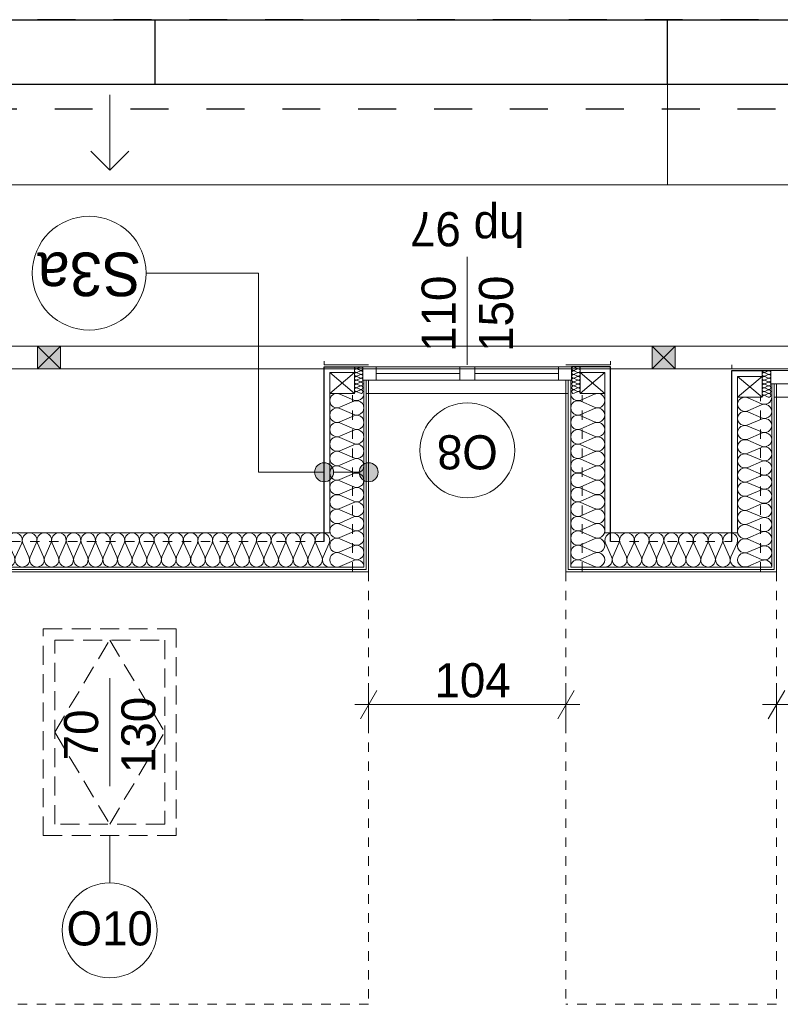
# Model space of a CAD drawing. Extents: x -145259 to -66341, y -2316 to 227384.
# Tile 115 of 141: x -110723 to -106714, y 176744 to 181934. Entities that reach past the tile are written whole.
import ezdxf

# ---------------------------------------------------------------- set-up
doc = ezdxf.new("R2010")
doc.units = 0
doc.header["$MEASUREMENT"] = 0
for name, pattern in [('Hidden Line', [100, 50, -50]), ('Krawędzie ukryte', [150, 100, -50]), ('Przerywana', [400, 200, -200])]:
    doc.linetypes.add(name, pattern=pattern)
for name, color, linetype in [('Arch ocieplenie', 7, 'Continuous'), ('Arch opisy', 7, 'Continuous'), ('Arch wymiary', 7, 'Continuous'), ('Arch ściany działowe', 7, 'Continuous'), ('INWENT ODWODNIENIE', 7, 'Continuous')]:
    doc.layers.add(name, color=color, linetype=linetype)
for name, color, linetype, lineweight, true_color in [('Arch ocieplenie_Nr_Pióra__24', 7, 'Continuous', 13, 0x029e21), ('Arch okna_Nr_Pióra__82', 7, 'Continuous', 20, 0xaaaaaa), ('INWENT.ŚCIANY_Nr_Pióra__2', 7, 'Continuous', 13, 0x7f7f7f), ('Inwentaryzacja Konst._Nr_Pióra__3', 7, 'Continuous', 20, 0xff6600)]:
    doc.layers.add(name, color=color, linetype=linetype, lineweight=lineweight, true_color=true_color)
for name, color, linetype, lineweight in [('Arch opisy okien_Nr_Pióra__21', 7, 'Continuous', 13), ('Arch opisy_Nr_Pióra__1', 7, 'Continuous', 25), ('Arch opisy_Nr_Pióra__21', 7, 'Continuous', 13), ('Arch wymiary_Nr_Pióra__21', 7, 'Continuous', 13), ('Arch wymiary_Nr_Pióra__5', 7, 'Continuous', 13), ('Arch ściany działowe_Nr_Pióra__5', 7, 'Continuous', 13), ('INWENT DACH_Nr_Pióra__21', 7, 'Continuous', 13), ('INWENT ODWODNIENIE_Nr_Pióra__21', 7, 'Continuous', 13), ('INWENT ODWODNIENIE_Nr_Pióra__5', 7, 'Continuous', 13), ('INWENT OPISY_Nr_Pióra__21', 7, 'Continuous', 13), ('INWENT. OKNA_Nr_Pióra__1', 7, 'Continuous', 25), ('INWENT. OKNA_Nr_Pióra__21', 7, 'Continuous', 13), ('INWENT.ŚCIANY_Nr_Pióra__1', 7, 'Continuous', 25), ('INWENT.ŚCIANY_Nr_Pióra__20', 1, 'Continuous', 20)]:
    doc.layers.add(name, color=color, linetype=linetype, lineweight=lineweight)
doc.styles.add('GENERATED_STYLE_1', font='txt')
doc.styles.add('GENERATED_STYLE_6', font='txt')
doc.styles.add('GENERATED_STYLE_7', font='txt')
doc.styles.add('GENERATED_STYLE_8', font='txt')
doc.dimstyles.new('GENERATED_STYLE__2', dxfattribs={"dimtxt": 179.999995, "dimasz": 114, "dimexe": 0.18, "dimexo": 0, "dimgap": 0.09, "dimtad": 1, "dimtih": 1, "dimtoh": 1, "dimdec": 0, "dimlfac": 0.1, "dimzin": 0, "dimdsep": 46, "dimtxsty": 'GENERATED_STYLE_1', "dimblk": 'ARROWHEAD_2', "dimblk1": 'ARROWHEAD_2', "dimblk2": 'ARROWHEAD_2', "dimcen": 0.09, "dimclrd": 7, "dimclre": 7, "dimclrt": 7, "dimazin": 0, "dimtfac": 1, "dimtdec": 4, "dimtmove": 0, "dimatfit": 3, "dimfxl": 0, "dimtolj": 1, "dimtzin": 0, "dimarcsym": 0})

# ---------------------------------------------------------------- blocks, each defined once
blk = doc.blocks.new('Ściana_650', base_point=(-106733.7, 179023.6))
at = {"layer": 'Arch ściany działowe_Nr_Pióra__5', "linetype": 'Continuous'}
for p, q in [((-106733.7, 180013.6), (-106746.2, 180013.6)), ((-106746.2, 180013.6), (-106746.2, 179036.1)), ((-106733.7, 179023.6), (-106733.7, 180013.6))]:
    blk.add_line(p, q, dxfattribs=at)
blk = doc.blocks.new('Ściana_651', base_point=(-106746.2, 179036.1))
at = {"layer": 'Arch ściany działowe_Nr_Pióra__5', "linetype": 'Continuous'}
for p, q in [((-106746.2, 180013.6), (-106758.7, 180013.6)), ((-106758.7, 180013.6), (-106758.7, 179048.6)), ((-106746.2, 179036.1), (-106746.2, 180013.6))]:
    blk.add_line(p, q, dxfattribs=at)
blk = doc.blocks.new('Ściana_652', base_point=(-107843.7, 179023.6))
at = {"layer": 'Arch ściany działowe_Nr_Pióra__5', "linetype": 'Continuous'}
for p, q in [((-107831.2, 180033.6), (-107843.7, 180033.6)), ((-107843.7, 180033.6), (-107843.7, 179023.6)), ((-107831.2, 179036.1), (-107831.2, 180033.6))]:
    blk.add_line(p, q, dxfattribs=at)
blk = doc.blocks.new('Ściana_653', base_point=(-107831.2, 179036.1))
at = {"layer": 'Arch ściany działowe_Nr_Pióra__5', "linetype": 'Continuous'}
for p, q in [((-107818.7, 180033.6), (-107831.2, 180033.6)), ((-107831.2, 180033.6), (-107831.2, 179036.1)), ((-107818.7, 179048.6), (-107818.7, 180033.6))]:
    blk.add_line(p, q, dxfattribs=at)
blk = doc.blocks.new('Ściana_654', base_point=(-108883.7, 179023.6))
at = {"layer": 'Arch ściany działowe_Nr_Pióra__5', "linetype": 'Continuous'}
for p, q in [((-108883.7, 180033.6), (-108896.2, 180033.6)), ((-108896.2, 180033.6), (-108896.2, 179036.1)), ((-108883.7, 179023.6), (-108883.7, 180033.6))]:
    blk.add_line(p, q, dxfattribs=at)
blk = doc.blocks.new('Ściana_655', base_point=(-108896.2, 179036.1))
at = {"layer": 'Arch ściany działowe_Nr_Pióra__5', "linetype": 'Continuous'}
for p, q in [((-108896.2, 180033.6), (-108908.7, 180033.6)), ((-108908.7, 180033.6), (-108908.7, 179048.6)), ((-108896.2, 179036.1), (-108896.2, 180033.6))]:
    blk.add_line(p, q, dxfattribs=at)
blk = doc.blocks.new('Ściana_728', base_point=(-107843.7, 179023.6))
at = {"layer": 'Arch ściany działowe_Nr_Pióra__5', "linetype": 'Continuous'}
for p, q in [((-107843.7, 179023.6), (-106733.7, 179023.6)), ((-106746.2, 179036.1), (-107831.2, 179036.1))]:
    blk.add_line(p, q, dxfattribs=at)
blk = doc.blocks.new('Ściana_729', base_point=(-107831.2, 179036.1))
at = {"layer": 'Arch ściany działowe_Nr_Pióra__5', "linetype": 'Continuous'}
for p, q in [((-107831.2, 179036.1), (-106746.2, 179036.1)), ((-106758.7, 179048.6), (-107818.7, 179048.6))]:
    blk.add_line(p, q, dxfattribs=at)
blk = doc.blocks.new('Ściana_730', base_point=(-112303.7, 179023.6))
at = {"layer": 'Arch ściany działowe_Nr_Pióra__5', "linetype": 'Continuous'}
for p, q in [((-112303.7, 179023.6), (-108883.7, 179023.6)), ((-108896.2, 179036.1), (-112291.2, 179036.1))]:
    blk.add_line(p, q, dxfattribs=at)
blk = doc.blocks.new('Ściana_731', base_point=(-112291.2, 179036.1))
at = {"layer": 'Arch ściany działowe_Nr_Pióra__5', "linetype": 'Continuous'}
for p, q in [((-112291.2, 179036.1), (-108896.2, 179036.1)), ((-108908.7, 179048.6), (-112278.7, 179048.6))]:
    blk.add_line(p, q, dxfattribs=at)
blk = doc.blocks.new('Izolacja cieplna 14_84', base_point=(-106758.7, 179943.6))
at = {"layer": 'Arch ocieplenie_Nr_Pióra__24', "linetype": 'Continuous'}
for p, q in [((-106885.1, 179940.5), (-106812.4, 179909.4)), ((-106812.4, 179903.2), (-106885.1, 179872.2)), ((-106885.1, 179865.9), (-106812.4, 179834.9)), ((-106812.4, 179828.6), (-106885.1, 179797.6)), ((-106885.1, 179791.3), (-106812.4, 179760.3)), ((-106812.4, 179754), (-106885.1, 179723)), ((-106885.1, 179716.7), (-106812.4, 179685.7)), ((-106812.4, 179679.4), (-106885.1, 179648.4)), ((-106885.1, 179642.1), (-106812.4, 179611.1)), ((-106812.4, 179604.8), (-106885.1, 179573.8)), ((-106885.1, 179567.6), (-106812.4, 179536.5)), ((-106812.4, 179530.3), (-106885.1, 179499.2)), ((-106885.1, 179493), (-106812.4, 179461.9)), ((-106812.4, 179455.7), (-106885.1, 179424.7)), ((-106885.1, 179418.4), (-106812.4, 179387.4)), ((-106812.4, 179381.1), (-106885.1, 179350.1)), ((-106885.1, 179343.8), (-106812.4, 179312.8)), ((-106812.4, 179306.5), (-106885.1, 179275.5)), ((-106885.1, 179269.2), (-106812.4, 179238.2)), ((-106812.4, 179231.9), (-106885.1, 179200.9)), ((-106885.1, 179194.6), (-106812.4, 179163.6)), ((-106812.4, 179157.3), (-106885.1, 179126.3)), ((-106885.1, 179120.1), (-106812.4, 179089)), ((-106812.4, 179082.8), (-106885.1, 179051.7))]:
    blk.add_line(p, q, dxfattribs=at)
for centre, start_param, end_param in [((-106900.5, 179906.3), 1.158003, 5.125183), ((-106797, 179943.6), 4.299596, 6.283185), ((-106797, 179869), 4.299595, 8.266774), ((-106900.5, 179831.7), 1.158003, 5.125183), ((-106797, 179794.4), 4.299595, 8.266774), ((-106900.5, 179757.1), 1.158003, 5.125183), ((-106797, 179719.9), 4.299595, 8.266774), ((-106900.5, 179682.6), 1.158003, 5.125183), ((-106797, 179645.3), 4.299595, 8.266774), ((-106900.5, 179608), 1.158003, 5.125183), ((-106900.5, 179533.4), 1.158003, 5.125183), ((-106797, 179570.7), 4.299595, 8.266774), ((-106797, 179496.1), 4.299595, 8.266774), ((-106900.5, 179458.8), 1.158003, 5.125183), ((-106900.5, 179384.2), 1.158003, 5.125183), ((-106797, 179421.5), 4.299595, 8.266774), ((-106797, 179346.9), 4.299595, 8.266774), ((-106900.5, 179309.6), 1.158003, 5.125183), ((-106900.5, 179235.1), 1.158003, 5.125183), ((-106797, 179272.4), 4.299595, 8.266774), ((-106797, 179197.8), 4.299595, 8.266774), ((-106900.5, 179160.5), 1.158003, 5.125183), ((-106797, 179123.2), 4.299595, 8.266774), ((-106900.5, 179085.9), 1.158003, 5.125183), ((-106797, 179048.6), 0, 1.983589)]:
    blk.add_ellipse(centre, major_axis=(38.3, 0), ratio=0.974129, start_param=start_param, end_param=end_param, dxfattribs=at)
blk = doc.blocks.new('Izolacja cieplna 14_85', base_point=(-106808.7, 180083.6))
at = {"layer": 'Arch ocieplenie_Nr_Pióra__24', "linetype": 'Continuous'}
for p, q in [((-106777.1, 180082.8), (-106795.3, 180074.4)), ((-106795.3, 180072.8), (-106777.1, 180064.4)), ((-106777.1, 180062.8), (-106795.3, 180054.4)), ((-106795.3, 180052.8), (-106777.1, 180044.4)), ((-106777.1, 180042.8), (-106795.3, 180034.4)), ((-106795.3, 180032.8), (-106777.1, 180024.4)), ((-106777.1, 180022.8), (-106795.3, 180014.4)), ((-106795.3, 180012.8), (-106777.1, 180004.4)), ((-106777.1, 180002.8), (-106795.3, 179994.4)), ((-106795.3, 179992.8), (-106777.1, 179984.4)), ((-106777.1, 179982.8), (-106795.3, 179974.4)), ((-106795.3, 179972.8), (-106777.1, 179964.4)), ((-106777.1, 179962.8), (-106795.3, 179954.4)), ((-106795.3, 179952.8), (-106777.1, 179944.4))]:
    blk.add_line(p, q, dxfattribs=at)
for centre, start_param, end_param in [((-106799.2, 180063.6), 2.7288, 6.695979), ((-106799.2, 180043.6), 2.7288, 6.695979), ((-106799.2, 180083.6), 4.712389, 6.695979), ((-106773.3, 180073.6), 5.870392, 9.837571), ((-106773.3, 180053.6), 5.870392, 9.837571), ((-106773.3, 180033.6), 5.870392, 9.837571), ((-106799.2, 180023.6), 2.7288, 6.695979), ((-106799.2, 180003.6), 2.7288, 6.695979), ((-106799.2, 179983.6), 2.7288, 6.695979), ((-106773.3, 180013.6), 5.870392, 9.837571), ((-106773.3, 179993.6), 5.870392, 9.837571), ((-106799.2, 179963.6), 2.7288, 6.695979), ((-106799.2, 179943.6), 2.7288, 4.712389), ((-106773.3, 179973.6), 5.870392, 9.837571), ((-106773.3, 179953.6), 5.870392, 9.837571)]:
    blk.add_ellipse(centre, major_axis=(0, -10), ratio=0.957061, start_param=start_param, end_param=end_param, dxfattribs=at)
blk = doc.blocks.new('Izolacja cieplna 14_87', base_point=(-107818.7, 179963.6))
at = {"layer": 'Arch ocieplenie_Nr_Pióra__24', "linetype": 'Continuous'}
for p, q in [((-107692.4, 179960.4), (-107765.1, 179928.7)), ((-107765.1, 179922.3), (-107692.4, 179890.6)), ((-107692.4, 179884.2), (-107765.1, 179852.4)), ((-107765.1, 179846), (-107692.4, 179814.3)), ((-107692.4, 179807.9), (-107765.1, 179776.2)), ((-107765.1, 179769.8), (-107692.4, 179738.1)), ((-107692.4, 179731.7), (-107765.1, 179699.9)), ((-107765.1, 179693.5), (-107692.4, 179661.8)), ((-107692.4, 179655.4), (-107765.1, 179623.7)), ((-107765.1, 179617.3), (-107692.4, 179585.6)), ((-107692.4, 179579.2), (-107765.1, 179547.4)), ((-107765.1, 179541), (-107692.4, 179509.3)), ((-107692.4, 179502.9), (-107765.1, 179471.2)), ((-107765.1, 179464.8), (-107692.4, 179433.1)), ((-107692.4, 179426.7), (-107765.1, 179394.9)), ((-107765.1, 179388.5), (-107692.4, 179356.8)), ((-107692.4, 179350.4), (-107765.1, 179318.7)), ((-107765.1, 179312.3), (-107692.4, 179280.6)), ((-107692.4, 179274.2), (-107765.1, 179242.4)), ((-107765.1, 179236), (-107692.4, 179204.3)), ((-107692.4, 179197.9), (-107765.1, 179166.2)), ((-107765.1, 179159.8), (-107692.4, 179128.1)), ((-107692.4, 179121.7), (-107765.1, 179089.9)), ((-107765.1, 179083.5), (-107692.4, 179051.8))]:
    blk.add_line(p, q, dxfattribs=at)
for centre, start_param, end_param in [((-107780.5, 179963.6), 3.141593, 5.125182), ((-107677, 179925.5), 4.299595, 8.266775), ((-107780.5, 179887.4), 1.158004, 5.125183), ((-107677, 179849.2), 4.299595, 8.266775), ((-107780.5, 179811.1), 1.158004, 5.125183), ((-107677, 179773), 4.299595, 8.266775), ((-107780.5, 179734.9), 1.158004, 5.125183), ((-107677, 179696.7), 4.299595, 8.266775), ((-107780.5, 179658.6), 1.158004, 5.125183), ((-107677, 179620.5), 4.299595, 8.266775), ((-107780.5, 179582.4), 1.158004, 5.125183), ((-107677, 179544.2), 4.299595, 8.266775), ((-107780.5, 179506.1), 1.158004, 5.125183), ((-107780.5, 179429.9), 1.158004, 5.125183), ((-107677, 179468), 4.299595, 8.266775), ((-107677, 179391.7), 4.299595, 8.266775), ((-107780.5, 179353.6), 1.158004, 5.125183), ((-107780.5, 179277.4), 1.158004, 5.125183), ((-107677, 179315.5), 4.299595, 8.266775), ((-107677, 179239.2), 4.299595, 8.266775), ((-107780.5, 179201.1), 1.158004, 5.125183), ((-107780.5, 179124.9), 1.158004, 5.125183), ((-107677, 179163), 4.299595, 8.266775), ((-107677, 179086.7), 4.299595, 8.266775), ((-107780.5, 179048.6), 1.158004, 3.141593)]:
    blk.add_ellipse(centre, major_axis=(38.3, 0), ratio=0.995897, start_param=start_param, end_param=end_param, dxfattribs=at)
blk = doc.blocks.new('Izolacja cieplna 14_88', base_point=(-108908.7, 179963.6))
at = {"layer": 'Arch ocieplenie_Nr_Pióra__24', "linetype": 'Continuous'}
for p, q in [((-109035.1, 179960.4), (-108962.4, 179928.7)), ((-108962.4, 179922.3), (-109035.1, 179890.6)), ((-109035.1, 179884.2), (-108962.4, 179852.4)), ((-108962.4, 179846), (-109035.1, 179814.3)), ((-109035.1, 179807.9), (-108962.4, 179776.2)), ((-108962.4, 179769.8), (-109035.1, 179738.1)), ((-109035.1, 179731.7), (-108962.4, 179699.9)), ((-108962.4, 179693.5), (-109035.1, 179661.8)), ((-109035.1, 179655.4), (-108962.4, 179623.7)), ((-108962.4, 179617.3), (-109035.1, 179585.6)), ((-109035.1, 179579.2), (-108962.4, 179547.4)), ((-108962.4, 179541), (-109035.1, 179509.3)), ((-109035.1, 179502.9), (-108962.4, 179471.2)), ((-108962.4, 179464.8), (-109035.1, 179433.1)), ((-109035.1, 179426.7), (-108962.4, 179394.9)), ((-108962.4, 179388.5), (-109035.1, 179356.8)), ((-109035.1, 179350.4), (-108962.4, 179318.7)), ((-108962.4, 179312.3), (-109035.1, 179280.6)), ((-109035.1, 179274.2), (-108962.4, 179242.4)), ((-108962.4, 179236), (-109035.1, 179204.3)), ((-109035.1, 179197.9), (-108962.4, 179166.2)), ((-108962.4, 179159.8), (-109035.1, 179128.1)), ((-109035.1, 179121.7), (-108962.4, 179089.9)), ((-108962.4, 179083.5), (-109035.1, 179051.8))]:
    blk.add_line(p, q, dxfattribs=at)
for centre, start_param, end_param in [((-109050.5, 179925.5), 1.158003, 5.125183), ((-108947, 179963.6), 4.299596, 6.283185), ((-109050.5, 179849.2), 1.158003, 5.125183), ((-108947, 179887.4), 4.299595, 8.266774), ((-108947, 179811.1), 4.299595, 8.266774), ((-109050.5, 179773), 1.158003, 5.125183), ((-109050.5, 179696.7), 1.158003, 5.125183), ((-108947, 179734.9), 4.299595, 8.266774), ((-108947, 179658.6), 4.299595, 8.266774), ((-109050.5, 179620.5), 1.158003, 5.125183), ((-109050.5, 179544.2), 1.158003, 5.125183), ((-108947, 179582.4), 4.299595, 8.266774), ((-108947, 179506.1), 4.299595, 8.266774), ((-109050.5, 179468), 1.158003, 5.125183), ((-108947, 179429.9), 4.299595, 8.266774), ((-109050.5, 179391.7), 1.158003, 5.125183), ((-108947, 179353.6), 4.299595, 8.266774), ((-109050.5, 179315.5), 1.158003, 5.125183), ((-108947, 179277.4), 4.299595, 8.266774), ((-109050.5, 179239.2), 1.158003, 5.125183), ((-108947, 179201.1), 4.299595, 8.266774), ((-109050.5, 179163), 1.158003, 5.125183), ((-108947, 179124.9), 4.299595, 8.266774), ((-109050.5, 179086.7), 1.158003, 5.125183), ((-108947, 179048.6), 0, 1.983589)]:
    blk.add_ellipse(centre, major_axis=(38.3, 0), ratio=0.995897, start_param=start_param, end_param=end_param, dxfattribs=at)
blk = doc.blocks.new('Izolacja cieplna 14_89', base_point=(-108958.7, 180103.6))
at = {"layer": 'Arch ocieplenie_Nr_Pióra__24', "linetype": 'Continuous'}
for p, q in [((-108927.1, 180102.8), (-108945.3, 180094.4)), ((-108945.3, 180092.8), (-108927.1, 180084.4)), ((-108927.1, 180082.8), (-108945.3, 180074.4)), ((-108945.3, 180072.8), (-108927.1, 180064.4)), ((-108927.1, 180062.8), (-108945.3, 180054.4)), ((-108945.3, 180052.8), (-108927.1, 180044.4)), ((-108927.1, 180042.8), (-108945.3, 180034.4)), ((-108945.3, 180032.8), (-108927.1, 180024.4)), ((-108927.1, 180022.8), (-108945.3, 180014.4)), ((-108945.3, 180012.8), (-108927.1, 180004.4)), ((-108927.1, 180002.8), (-108945.3, 179994.4)), ((-108945.3, 179992.8), (-108927.1, 179984.4)), ((-108927.1, 179982.8), (-108945.3, 179974.4)), ((-108945.3, 179972.8), (-108927.1, 179964.4))]:
    blk.add_line(p, q, dxfattribs=at)
for centre, start_param, end_param in [((-108949.2, 180083.6), 2.7288, 6.695979), ((-108949.2, 180103.6), 4.712389, 6.695979), ((-108923.3, 180093.6), 5.870392, 9.837571), ((-108949.2, 180063.6), 2.7288, 6.695979), ((-108949.2, 180043.6), 2.7288, 6.695979), ((-108923.3, 180073.6), 5.870392, 9.837571), ((-108923.3, 180053.6), 5.870392, 9.837571), ((-108923.3, 180033.6), 5.870392, 9.837571), ((-108949.2, 180023.6), 2.7288, 6.695979), ((-108949.2, 180003.6), 2.7288, 6.695979), ((-108949.2, 179983.6), 2.7288, 6.695979), ((-108923.3, 180013.6), 5.870392, 9.837571), ((-108923.3, 179993.6), 5.870392, 9.837571), ((-108949.2, 179963.6), 2.7288, 4.712389), ((-108923.3, 179973.6), 5.870392, 9.837571)]:
    blk.add_ellipse(centre, major_axis=(0, -10), ratio=0.957061, start_param=start_param, end_param=end_param, dxfattribs=at)
blk = doc.blocks.new('Izolacja cieplna 14_90', base_point=(-107768.7, 180103.6))
at = {"layer": 'Arch ocieplenie_Nr_Pióra__24', "linetype": 'Continuous'}
for p, q in [((-107800.3, 180102.8), (-107782.1, 180094.4)), ((-107782.1, 180092.8), (-107800.3, 180084.4)), ((-107800.3, 180082.8), (-107782.1, 180074.4)), ((-107782.1, 180072.8), (-107800.3, 180064.4)), ((-107800.3, 180062.8), (-107782.1, 180054.4)), ((-107782.1, 180052.8), (-107800.3, 180044.4)), ((-107800.3, 180042.8), (-107782.1, 180034.4)), ((-107782.1, 180032.8), (-107800.3, 180024.4)), ((-107800.3, 180022.8), (-107782.1, 180014.4)), ((-107782.1, 180012.8), (-107800.3, 180004.4)), ((-107800.3, 180002.8), (-107782.1, 179994.4)), ((-107782.1, 179992.8), (-107800.3, 179984.4)), ((-107800.3, 179982.8), (-107782.1, 179974.4)), ((-107782.1, 179972.8), (-107800.3, 179964.4))]:
    blk.add_line(p, q, dxfattribs=at)
for centre, start_param, end_param in [((-107804.2, 180093.6), 2.728799, 6.695979), ((-107778.3, 180103.6), 5.870392, 7.853982), ((-107778.3, 180083.6), 5.870392, 9.837571), ((-107804.2, 180073.6), 2.728799, 6.695979), ((-107804.2, 180053.6), 2.728799, 6.695979), ((-107804.2, 180033.6), 2.728799, 6.695979), ((-107778.3, 180063.6), 5.870392, 9.837571), ((-107778.3, 180043.6), 5.870392, 9.837571), ((-107804.2, 180013.6), 2.728799, 6.695979), ((-107804.2, 179993.6), 2.728799, 6.695979), ((-107778.3, 180023.6), 5.870392, 9.837571), ((-107778.3, 180003.6), 5.870392, 9.837571), ((-107778.3, 179983.6), 5.870392, 9.837571), ((-107804.2, 179973.6), 2.728799, 6.695979), ((-107778.3, 179963.6), 1.570796, 3.554385)]:
    blk.add_ellipse(centre, major_axis=(0, -10), ratio=0.957061, start_param=start_param, end_param=end_param, dxfattribs=at)
blk = doc.blocks.new('Izolacja cieplna 14_158', base_point=(-106938.7, 179048.6))
at = {"layer": 'Arch ocieplenie_Nr_Pióra__24', "linetype": 'Continuous'}
for p, q in [((-107603.1, 179102.2), (-107635.5, 179175)), ((-107564.2, 179175), (-107596.6, 179102.2)), ((-107525.3, 179102.2), (-107557.7, 179175)), ((-107486.4, 179175), (-107518.8, 179102.2)), ((-107447.6, 179102.2), (-107479.9, 179175)), ((-107408.7, 179175), (-107441, 179102.2)), ((-107369.8, 179102.2), (-107402.1, 179175)), ((-107330.9, 179175), (-107363.2, 179102.2)), ((-107292, 179102.2), (-107324.4, 179175)), ((-107253.1, 179175), (-107285.5, 179102.2)), ((-107214.2, 179102.2), (-107246.6, 179175)), ((-107175.3, 179175), (-107207.7, 179102.2)), ((-107136.4, 179102.2), (-107168.8, 179175)), ((-107097.6, 179175), (-107129.9, 179102.2)), ((-107058.7, 179102.2), (-107091, 179175)), ((-107019.8, 179175), (-107052.1, 179102.2)), ((-106980.9, 179102.2), (-107013.2, 179175)), ((-106942, 179175), (-106974.4, 179102.2))]:
    blk.add_line(p, q, dxfattribs=at)
for centre, start_param, end_param in [((-107599.8, 179190.3), 2.728799, 6.695979), ((-107522.1, 179190.3), 2.728799, 6.695979), ((-107444.3, 179190.3), 2.728799, 6.695979), ((-107366.5, 179190.3), 2.728799, 6.695979), ((-107288.7, 179190.3), 2.728799, 6.695979), ((-107211, 179190.3), 2.728799, 6.695979), ((-107133.2, 179190.3), 2.728799, 6.695979), ((-107055.4, 179190.3), 2.728799, 6.695979), ((-106977.6, 179190.3), 2.728799, 6.695979), ((-107638.7, 179086.9), 1.570796, 3.554385), ((-107561, 179086.9), 5.870392, 9.837571), ((-107483.2, 179086.9), 5.870392, 9.837571), ((-107405.4, 179086.9), 5.870392, 9.837571), ((-107327.6, 179086.9), 5.870392, 9.837571), ((-107249.8, 179086.9), 5.870392, 9.837571), ((-107172.1, 179086.9), 5.870392, 9.837571), ((-107094.3, 179086.9), 5.870392, 9.837571), ((-107016.5, 179086.9), 5.870392, 9.837571), ((-106938.7, 179086.9), 5.870392, 7.853982)]:
    blk.add_ellipse(centre, major_axis=(-38.9, 0), ratio=0.984396, start_param=start_param, end_param=end_param, dxfattribs=at)
blk = doc.blocks.new('Izolacja cieplna 14_159', base_point=(-109088.7, 179048.6))
at = {"layer": 'Arch ocieplenie_Nr_Pióra__24', "linetype": 'Continuous'}
for p, q in [((-112063.4, 179102.2), (-112095.5, 179175)), ((-112024.8, 179175), (-112056.9, 179102.2)), ((-111986.2, 179102.2), (-112018.3, 179175)), ((-111947.6, 179175), (-111979.7, 179102.2)), ((-111909, 179102.2), (-111941.1, 179175)), ((-111870.4, 179175), (-111902.5, 179102.2)), ((-111831.8, 179102.2), (-111864, 179175)), ((-111793.3, 179175), (-111825.4, 179102.2)), ((-111754.7, 179102.2), (-111786.8, 179175)), ((-111716.1, 179175), (-111748.2, 179102.2)), ((-111677.5, 179102.2), (-111709.6, 179175)), ((-111638.9, 179175), (-111671, 179102.2)), ((-111600.3, 179102.2), (-111632.4, 179175)), ((-111561.7, 179175), (-111593.8, 179102.2)), ((-111523.1, 179102.2), (-111555.2, 179175)), ((-111484.5, 179175), (-111516.6, 179102.2)), ((-111446, 179102.2), (-111478.1, 179175)), ((-111407.4, 179175), (-111439.5, 179102.2)), ((-111368.8, 179102.2), (-111400.9, 179175)), ((-111330.2, 179175), (-111362.3, 179102.2)), ((-111291.6, 179102.2), (-111323.7, 179175)), ((-111253, 179175), (-111285.1, 179102.2)), ((-111214.4, 179102.2), (-111246.5, 179175)), ((-111175.8, 179175), (-111207.9, 179102.2)), ((-111137.2, 179102.2), (-111169.3, 179175)), ((-111098.6, 179175), (-111130.8, 179102.2)), ((-111060.1, 179102.2), (-111092.2, 179175)), ((-111021.5, 179175), (-111053.6, 179102.2)), ((-110982.9, 179102.2), (-111015, 179175)), ((-110944.3, 179175), (-110976.4, 179102.2)), ((-110905.7, 179102.2), (-110937.8, 179175)), ((-110867.1, 179175), (-110899.2, 179102.2)), ((-110828.5, 179102.2), (-110860.6, 179175)), ((-110789.9, 179175), (-110822, 179102.2)), ((-110751.3, 179102.2), (-110783.4, 179175)), ((-110712.7, 179175), (-110744.9, 179102.2)), ((-110674.2, 179102.2), (-110706.3, 179175)), ((-110635.6, 179175), (-110667.7, 179102.2)), ((-110597, 179102.2), (-110629.1, 179175)), ((-110558.4, 179175), (-110590.5, 179102.2)), ((-110519.8, 179102.2), (-110551.9, 179175)), ((-110481.2, 179175), (-110513.3, 179102.2)), ((-110442.6, 179102.2), (-110474.7, 179175)), ((-110404, 179175), (-110436.1, 179102.2)), ((-110365.4, 179102.2), (-110397.5, 179175)), ((-110326.9, 179175), (-110359, 179102.2)), ((-110288.3, 179102.2), (-110320.4, 179175)), ((-110249.7, 179175), (-110281.8, 179102.2)), ((-110211.1, 179102.2), (-110243.2, 179175)), ((-110172.5, 179175), (-110204.6, 179102.2)), ((-110133.9, 179102.2), (-110166, 179175)), ((-110095.3, 179175), (-110127.4, 179102.2)), ((-110056.7, 179102.2), (-110088.8, 179175)), ((-110018.1, 179175), (-110050.2, 179102.2)), ((-109979.5, 179102.2), (-110011.6, 179175)), ((-109941, 179175), (-109973.1, 179102.2)), ((-109902.4, 179102.2), (-109934.5, 179175)), ((-109863.8, 179175), (-109895.9, 179102.2)), ((-109825.2, 179102.2), (-109857.3, 179175)), ((-109786.6, 179175), (-109818.7, 179102.2)), ((-109748, 179102.2), (-109780.1, 179175)), ((-109709.4, 179175), (-109741.5, 179102.2)), ((-109670.8, 179102.2), (-109702.9, 179175)), ((-109632.2, 179175), (-109664.3, 179102.2)), ((-109593.6, 179102.2), (-109625.8, 179175)), ((-109555.1, 179175), (-109587.2, 179102.2)), ((-109516.5, 179102.2), (-109548.6, 179175)), ((-109477.9, 179175), (-109510, 179102.2)), ((-109439.3, 179102.2), (-109471.4, 179175)), ((-109400.7, 179175), (-109432.8, 179102.2)), ((-109362.1, 179102.2), (-109394.2, 179175)), ((-109323.5, 179175), (-109355.6, 179102.2)), ((-109284.9, 179102.2), (-109317, 179175)), ((-109246.3, 179175), (-109278.4, 179102.2)), ((-109207.7, 179102.2), (-109239.9, 179175)), ((-109169.2, 179175), (-109201.3, 179102.2)), ((-109130.6, 179102.2), (-109162.7, 179175)), ((-109092, 179175), (-109124.1, 179102.2))]:
    blk.add_line(p, q, dxfattribs=at)
for centre, start_param, end_param in [((-112060.1, 179190.3), 2.728799, 6.695979), ((-111983, 179190.3), 2.728799, 6.695979), ((-111905.8, 179190.3), 2.728799, 6.695979), ((-111828.6, 179190.3), 2.728799, 6.695979), ((-111751.4, 179190.3), 2.728799, 6.695979), ((-111674.2, 179190.3), 2.728799, 6.695979), ((-111597.1, 179190.3), 2.728799, 6.695979), ((-111519.9, 179190.3), 2.728799, 6.695979), ((-111442.7, 179190.3), 2.728799, 6.695979), ((-111365.5, 179190.3), 2.728799, 6.695979), ((-111288.4, 179190.3), 2.728799, 6.695979), ((-111211.2, 179190.3), 2.728799, 6.695979), ((-111134, 179190.3), 2.728799, 6.695979), ((-111056.8, 179190.3), 2.728799, 6.695979), ((-110979.6, 179190.3), 2.728799, 6.695979), ((-110902.5, 179190.3), 2.728799, 6.695979), ((-110825.3, 179190.3), 2.728799, 6.695979), ((-110748.1, 179190.3), 2.728799, 6.695979), ((-110670.9, 179190.3), 2.728799, 6.695979), ((-110593.7, 179190.3), 2.728799, 6.695979), ((-110516.6, 179190.3), 2.728799, 6.695979), ((-110439.4, 179190.3), 2.728799, 6.695979), ((-110362.2, 179190.3), 2.728799, 6.695979), ((-110285, 179190.3), 2.728799, 6.695979), ((-110207.8, 179190.3), 2.728799, 6.695979), ((-110130.7, 179190.3), 2.728799, 6.695979), ((-110053.5, 179190.3), 2.728799, 6.695979), ((-109976.3, 179190.3), 2.728799, 6.695979), ((-109899.1, 179190.3), 2.728799, 6.695979), ((-109821.9, 179190.3), 2.728799, 6.695979), ((-109744.8, 179190.3), 2.728799, 6.695979), ((-109667.6, 179190.3), 2.728799, 6.695979), ((-109590.4, 179190.3), 2.728799, 6.695979), ((-109513.2, 179190.3), 2.728799, 6.695979), ((-109436, 179190.3), 2.728799, 6.695979), ((-109358.9, 179190.3), 2.728799, 6.695979), ((-109281.7, 179190.3), 2.728799, 6.695979), ((-109204.5, 179190.3), 2.728799, 6.695979), ((-109127.3, 179190.3), 2.728799, 6.695979), ((-112098.7, 179086.9), 1.570796, 3.554385), ((-112021.6, 179086.9), 5.870392, 9.837571), ((-111944.4, 179086.9), 5.870392, 9.837571), ((-111867.2, 179086.9), 5.870392, 9.837571), ((-111790, 179086.9), 5.870392, 9.837571), ((-111712.8, 179086.9), 5.870392, 9.837571), ((-111635.7, 179086.9), 5.870392, 9.837571), ((-111558.5, 179086.9), 5.870392, 9.837571), ((-111481.3, 179086.9), 5.870392, 9.837571), ((-111404.1, 179086.9), 5.870392, 9.837571), ((-111326.9, 179086.9), 5.870392, 9.837571), ((-111249.8, 179086.9), 5.870392, 9.837571), ((-111172.6, 179086.9), 5.870392, 9.837571), ((-111095.4, 179086.9), 5.870392, 9.837571), ((-111018.2, 179086.9), 5.870392, 9.837571), ((-110941, 179086.9), 5.870392, 9.837571), ((-110863.9, 179086.9), 5.870392, 9.837571), ((-110786.7, 179086.9), 5.870392, 9.837571), ((-110709.5, 179086.9), 5.870392, 9.837571), ((-110632.3, 179086.9), 5.870392, 9.837571), ((-110555.1, 179086.9), 5.870392, 9.837571), ((-110478, 179086.9), 5.870392, 9.837571), ((-110400.8, 179086.9), 5.870392, 9.837571), ((-110323.6, 179086.9), 5.870392, 9.837571), ((-110246.4, 179086.9), 5.870392, 9.837571), ((-110169.2, 179086.9), 5.870392, 9.837571), ((-110092.1, 179086.9), 5.870392, 9.837571), ((-110014.9, 179086.9), 5.870392, 9.837571), ((-109937.7, 179086.9), 5.870392, 9.837571), ((-109860.5, 179086.9), 5.870392, 9.837571), ((-109783.4, 179086.9), 5.870392, 9.837571), ((-109706.2, 179086.9), 5.870392, 9.837571), ((-109629, 179086.9), 5.870392, 9.837571), ((-109551.8, 179086.9), 5.870392, 9.837571), ((-109474.6, 179086.9), 5.870392, 9.837571), ((-109397.5, 179086.9), 5.870392, 9.837571), ((-109320.3, 179086.9), 5.870392, 9.837571), ((-109243.1, 179086.9), 5.870392, 9.837571), ((-109165.9, 179086.9), 5.870392, 9.837571), ((-109088.7, 179086.9), 5.870392, 7.853982)]:
    blk.add_ellipse(centre, major_axis=(-38.6, 0), ratio=0.992027, start_param=start_param, end_param=end_param, dxfattribs=at)
blk = doc.blocks.new('Linia_93', base_point=(-110247.8, 181537.1))
at = {"layer": 'INWENT ODWODNIENIE_Nr_Pióra__21', "linetype": 'Continuous'}
for q in [(-110347.8, 181241.3), (-110147.8, 181241.3)]:
    blk.add_line((-110247.8, 181141.3), q, dxfattribs=at)
at = {"layer": 'INWENT ODWODNIENIE_Nr_Pióra__5', "linetype": 'Continuous'}
blk.add_line((-110247.8, 181537.1), (-110247.8, 181141.3), dxfattribs=at)
blk = doc.blocks.new('Linia_159', base_point=(-108883.7, 179548))
at = {"layer": 'Arch opisy_Nr_Pióra__21', "linetype": 'Continuous'}
for points in [[(-109068.7, 179548), (-109072.5, 179567.2), (-109083.4, 179583.4), (-109099.6, 179594.2), (-109118.7, 179598), (-109137.9, 179594.2), (-109154.1, 179583.4), (-109164.9, 179567.2), (-109168.7, 179548), (-109164.9, 179528.9), (-109154.1, 179512.7), (-109137.9, 179501.8), (-109118.7, 179498), (-109099.6, 179501.8), (-109083.4, 179512.7), (-109072.5, 179528.9)], [(-108833.7, 179548), (-108837.5, 179567.2), (-108848.4, 179583.4), (-108864.6, 179594.2), (-108883.7, 179598), (-108902.9, 179594.2), (-108919.1, 179583.4), (-108929.9, 179567.2), (-108933.7, 179548), (-108929.9, 179528.9), (-108919.1, 179512.7), (-108902.9, 179501.8), (-108883.7, 179498), (-108864.6, 179501.8), (-108848.4, 179512.7), (-108837.5, 179528.9)]]:
    blk.add_hatch(color=256, dxfattribs=at).paths.add_polyline_path(points, flags=0)
blk.add_line((-108933.7, 179548), (-109068.7, 179548), dxfattribs=at)
for centre in [(-109118.7, 179548), (-108883.7, 179548)]:
    blk.add_circle(centre, 50, dxfattribs=at)
blk = doc.blocks.new('Linia_160', base_point=(-109464.1, 180597.6))
at = {"layer": 'Arch opisy_Nr_Pióra__21', "linetype": 'Continuous'}
blk.add_line((-109464.1, 180597.6), (-110057, 180597.6), dxfattribs=at)
blk.add_circle((-110357, 180597.6), 300, dxfattribs=at)
blk = doc.blocks.new('*D1583')
at = {"layer": 'Arch wymiary_Nr_Pióra__5', "linetype": 'Continuous'}
for p, q in [((-106733.7, 178210.7), (-106733.7, 178435.7)), ((-105693.7, 178210.7), (-105693.7, 178435.7)), ((-106690.4, 178398.2), (-106777, 178248.2)), ((-105737, 178248.2), (-105650.4, 178398.2)), ((-106807.1, 178323.2), (-106733.7, 178323.2)), ((-106733.7, 178323.2), (-105693.7, 178323.2)), ((-105693.7, 178323.2), (-105620.4, 178323.2))]:
    blk.add_line(p, q, dxfattribs=at)
at = {"layer": 'Arch wymiary_Nr_Pióra__21', "insert": (-106386.5, 178359.2), "char_height": 180, "attachment_point": 7, "style": 'GENERATED_STYLE_1'}
blk.add_mtext('{104}', dxfattribs=at)
blk = doc.blocks.new('ARROWHEAD_2')
at = {"color": 0, "linetype": 'Continuous', "lineweight": 0}
for p, q in [((-0.378, -0.655), (0.378, 0.655)), ((0, 0), (-1, 0))]:
    blk.add_line(p, q, dxfattribs=at)
blk = doc.blocks.new('*D1584')
at = {"layer": 'Arch wymiary_Nr_Pióra__5', "linetype": 'Continuous'}
for p, q in [((-108883.7, 178210.7), (-108883.7, 178435.7)), ((-107843.7, 178210.7), (-107843.7, 178435.7)), ((-108840.4, 178398.2), (-108927, 178248.2)), ((-107887, 178248.2), (-107800.4, 178398.2)), ((-108957.1, 178323.2), (-108883.7, 178323.2)), ((-108883.7, 178323.2), (-107843.7, 178323.2)), ((-107843.7, 178323.2), (-107770.4, 178323.2))]:
    blk.add_line(p, q, dxfattribs=at)
at = {"layer": 'Arch wymiary_Nr_Pióra__21', "insert": (-108536.5, 178359.2), "char_height": 180, "attachment_point": 7, "style": 'GENERATED_STYLE_1'}
blk.add_mtext('{104}', dxfattribs=at)

msp = doc.modelspace()

# ---------------------------------------------------------------- hatches: boundary and pattern name
at = {"layer": 'Arch okna_Nr_Pióra__82', "linetype": 'Continuous'}
for points in [[(-110628.7, 180093.6), (-110508.7, 180093.6), (-110508.7, 180213.6), (-110628.7, 180213.6)], [(-107388.7, 180093.6), (-107268.7, 180093.6), (-107268.7, 180213.6), (-107388.7, 180213.6)]]:
    msp.add_hatch(color=256, dxfattribs=at).paths.add_polyline_path(points, flags=0)

# ---------------------------------------------------------------- linework, layer by layer
at = {"layer": 'Arch ocieplenie_Nr_Pióra__24', "linetype": 'Continuous'}
for p, q in [((-108958.7, 180103.6), (-108958.7, 180073.6)), ((-107768.7, 180103.6), (-107768.7, 180073.6)), ((-106808.7, 180083.6), (-106808.7, 180053.6)), ((-109088.7, 179963.6), (-109088.7, 179228.6)), ((-107638.7, 179963.6), (-107638.7, 179228.6)), ((-106938.7, 179943.6), (-106938.7, 179228.6)), ((-109088.7, 179228.6), (-112098.7, 179228.6)), ((-106938.7, 179228.6), (-107638.7, 179228.6))]:
    msp.add_line(p, q, dxfattribs=at)
at = {"layer": 'Arch opisy okien_Nr_Pióra__21', "linetype": 'Continuous'}
msp.add_line((-110248.7, 177383.6), (-110248.7, 177633.6), dxfattribs=at)
for centre in [(-108363.7, 179663.6), (-110248.7, 177133.6)]:
    msp.add_circle(centre, 250, dxfattribs=at)
at = {"layer": 'Arch opisy_Nr_Pióra__21', "linetype": 'Continuous'}
for p, q in [((-109464.1, 179548), (-109464.1, 180597.6)), ((-109118.7, 179548), (-109464.1, 179548))]:
    msp.add_line(p, q, dxfattribs=at)
at = {"layer": 'INWENT DACH_Nr_Pióra__21', "linetype": 'Hidden Line'}
for p, q in [((-108883.7, 179023.6), (-108883.7, 176743.6)), ((-107843.7, 179023.6), (-107843.7, 176743.6)), ((-106733.7, 179023.6), (-106733.7, 176743.6)), ((-108883.7, 176743.6), (-112303.7, 176743.6)), ((-106733.7, 176743.6), (-107843.7, 176743.6))]:
    msp.add_line(p, q, dxfattribs=at)
at = {"layer": 'INWENT ODWODNIENIE_Nr_Pióra__5', "linetype": 'Continuous'}
for p, q in [((-107308.7, 181593.6), (-107308.7, 181063.6)), ((-107308.7, 181593.6), (-107308.7, 181063.6)), ((-107308.7, 181063.6), (-115168.7, 181063.6)), ((-107308.7, 181063.6), (-99448.7, 181063.6))]:
    msp.add_line(p, q, dxfattribs=at)
at = {"layer": 'INWENT OPISY_Nr_Pióra__21', "linetype": 'Continuous'}
for p, q in [((-108363.7, 180113.6), (-108363.7, 180683.6)), ((-110248.7, 177893.6), (-110248.7, 178463.6))]:
    msp.add_line(p, q, dxfattribs=at)
at = {"layer": 'INWENT. OKNA_Nr_Pióra__1', "linetype": 'Continuous'}
for p, q in [((-115168.7, 181933.6), (-99448.7, 181933.6)), ((-110008.7, 181593.6), (-110008.7, 181933.6)), ((-107308.7, 181593.6), (-107308.7, 181933.6)), ((-115168.7, 181593.6), (-99448.7, 181593.6))]:
    msp.add_line(p, q, dxfattribs=at)
at = {"layer": 'INWENT. OKNA_Nr_Pióra__21', "linetype": 'Continuous'}
for p, q in [((-108913.7, 180103.6), (-107813.7, 180103.6)), ((-108913.7, 180103.6), (-108913.7, 180033.6)), ((-108843.7, 180103.6), (-108843.7, 180033.6)), ((-108403.7, 180103.6), (-108403.7, 180033.6)), ((-108323.7, 180103.6), (-108323.7, 180033.6)), ((-107883.7, 180103.6), (-107883.7, 180033.6)), ((-107813.7, 180103.6), (-107813.7, 180033.6)), ((-109088.7, 180073.6), (-108958.7, 179963.6)), ((-109088.7, 179963.6), (-108958.7, 180073.6)), ((-109088.7, 180073.6), (-108958.7, 180073.6)), ((-109088.7, 179963.6), (-109088.7, 180073.6)), ((-108958.7, 180073.6), (-108958.7, 179963.6)), ((-108843.7, 180068.6), (-108403.7, 180068.6)), ((-108323.7, 180068.6), (-107883.7, 180068.6)), ((-107638.7, 180073.6), (-107768.7, 180073.6)), ((-107768.7, 180073.6), (-107768.7, 179963.6)), ((-107638.7, 179963.6), (-107768.7, 180073.6)), ((-107638.7, 180073.6), (-107768.7, 179963.6)), ((-107638.7, 179963.6), (-107638.7, 180073.6)), ((-106938.7, 180053.6), (-106808.7, 179943.6)), ((-106938.7, 179943.6), (-106808.7, 180053.6)), ((-106938.7, 180053.6), (-106808.7, 180053.6)), ((-106938.7, 179943.6), (-106938.7, 180053.6)), ((-106808.7, 180053.6), (-106808.7, 179943.6)), ((-106763.7, 180083.6), (-105663.7, 180083.6)), ((-106763.7, 180083.6), (-106763.7, 180013.6)), ((-107813.7, 180033.6), (-108913.7, 180033.6)), ((-105663.7, 180013.6), (-106763.7, 180013.6)), ((-108958.7, 179963.6), (-109088.7, 179963.6)), ((-108893.7, 179963.6), (-107833.7, 179963.6)), ((-107768.7, 179963.6), (-107638.7, 179963.6)), ((-106808.7, 179943.6), (-106938.7, 179943.6)), ((-106743.7, 179943.6), (-105683.7, 179943.6))]:
    msp.add_line(p, q, dxfattribs=at)
at = {"layer": 'INWENT. OKNA_Nr_Pióra__21', "linetype": 'Krawędzie ukryte'}
for p, q in [((-110598.7, 177633.6), (-110598.7, 178723.6)), ((-110598.7, 178723.6), (-109898.7, 178723.6)), ((-109898.7, 178723.6), (-109898.7, 177633.6)), ((-110538.7, 177693.6), (-110538.7, 178663.6)), ((-110538.7, 178663.6), (-109958.7, 178663.6)), ((-110538.7, 178178.6), (-110248.7, 178663.6)), ((-110248.7, 178663.6), (-109958.7, 178178.6)), ((-109958.7, 178663.6), (-109958.7, 177693.6)), ((-110538.7, 178178.6), (-110248.7, 177693.6)), ((-110248.7, 177693.6), (-109958.7, 178178.6)), ((-109958.7, 177693.6), (-110538.7, 177693.6)), ((-109898.7, 177633.6), (-110598.7, 177633.6))]:
    msp.add_line(p, q, dxfattribs=at)
at = {"layer": 'INWENT.ŚCIANY_Nr_Pióra__1', "linetype": 'Przerywana'}
for p, q in [((-100028.7, 181933.6), (-114568.7, 181933.6)), ((-114538.7, 181463.6), (-100018.7, 181463.6))]:
    msp.add_line(p, q, dxfattribs=at)
at = {"layer": 'INWENT.ŚCIANY_Nr_Pióra__1', "linetype": 'Continuous'}
for p, q in [((-109118.7, 179183.6), (-109118.7, 180103.6)), ((-109118.7, 180103.6), (-108913.7, 180103.6)), ((-107608.7, 180103.6), (-107813.7, 180103.6)), ((-107608.7, 179183.6), (-107608.7, 180103.6)), ((-106968.7, 179183.6), (-106968.7, 180083.6)), ((-106968.7, 180083.6), (-106763.7, 180083.6))]:
    msp.add_line(p, q, dxfattribs=at)
at = {"layer": 'INWENT.ŚCIANY_Nr_Pióra__2', "linetype": 'Hidden Line'}
for p, q in [((-108968.7, 179023.6), (-108968.7, 179953.6)), ((-107758.7, 179023.6), (-107758.7, 179953.6)), ((-106818.7, 179023.6), (-106818.7, 179943.6)), ((-112068.7, 179183.6), (-109118.7, 179183.6)), ((-107608.7, 179183.6), (-106968.7, 179183.6))]:
    msp.add_line(p, q, dxfattribs=at)
at = {"layer": 'INWENT.ŚCIANY_Nr_Pióra__20', "linetype": 'Continuous'}
for p, q in [((-109118.7, 180113.6), (-109118.7, 180133.6)), ((-108883.7, 180113.6), (-109118.7, 180113.6)), ((-107843.7, 180113.6), (-107608.7, 180113.6)), ((-107608.7, 180113.6), (-107608.7, 180133.6)), ((-106968.7, 180093.6), (-106968.7, 180113.6)), ((-106733.7, 180093.6), (-106968.7, 180093.6))]:
    msp.add_line(p, q, dxfattribs=at)
at = {"layer": 'Inwentaryzacja Konst._Nr_Pióra__3', "linetype": 'Continuous'}
for p, q in [((-117978.7, 180213.6), (-96608.7, 180213.6)), ((-110628.7, 180093.6), (-110628.7, 180213.6)), ((-110628.7, 180213.6), (-110508.7, 180213.6)), ((-110628.7, 180093.6), (-110508.7, 180213.6)), ((-110508.7, 180093.6), (-110628.7, 180213.6)), ((-110508.7, 180213.6), (-110508.7, 180093.6)), ((-107388.7, 180093.6), (-107388.7, 180213.6)), ((-107388.7, 180213.6), (-107268.7, 180213.6)), ((-107388.7, 180093.6), (-107268.7, 180213.6)), ((-107268.7, 180093.6), (-107388.7, 180213.6)), ((-107268.7, 180213.6), (-107268.7, 180093.6)), ((-117978.7, 180093.6), (-96608.7, 180093.6)), ((-110508.7, 180093.6), (-110628.7, 180093.6)), ((-107268.7, 180093.6), (-107388.7, 180093.6))]:
    msp.add_line(p, q, dxfattribs=at)

# ---------------------------------------------------------------- block references
at = {"layer": 'Arch ocieplenie', "color": 104, "linetype": 'Continuous', "lineweight": 20, "true_color": 0x029e21}
for name, p in [('Izolacja cieplna 14_89', (-108958.7, 180103.6)), ('Izolacja cieplna 14_90', (-107768.7, 180103.6)), ('Izolacja cieplna 14_85', (-106808.7, 180083.6)), ('Izolacja cieplna 14_88', (-108908.7, 179963.6)), ('Izolacja cieplna 14_87', (-107818.7, 179963.6)), ('Izolacja cieplna 14_84', (-106758.7, 179943.6)), ('Izolacja cieplna 14_159', (-109088.7, 179048.6)), ('Izolacja cieplna 14_158', (-106938.7, 179048.6))]:
    msp.add_blockref(name, p, dxfattribs=at)
at = {"layer": 'Arch opisy', "linetype": 'Continuous'}
for name, p in [('Linia_160', (-109464.1, 180597.6)), ('Linia_159', (-108883.7, 179548))]:
    msp.add_blockref(name, p, dxfattribs=at)
at = {"layer": 'Arch ściany działowe'}
for name, p in [('Ściana_655', (-108896.2, 179036.1)), ('Ściana_654', (-108883.7, 179023.6)), ('Ściana_652', (-107843.7, 179023.6)), ('Ściana_653', (-107831.2, 179036.1)), ('Ściana_651', (-106746.2, 179036.1)), ('Ściana_650', (-106733.7, 179023.6)), ('Ściana_730', (-112303.7, 179023.6)), ('Ściana_731', (-112291.2, 179036.1)), ('Ściana_728', (-107843.7, 179023.6)), ('Ściana_729', (-107831.2, 179036.1))]:
    msp.add_blockref(name, p, dxfattribs=at)
at = {"layer": 'INWENT ODWODNIENIE', "linetype": 'Continuous'}
msp.add_blockref('Linia_93', (-110247.8, 181537.1), dxfattribs=at)

# ---------------------------------------------------------------- texts
at = {"layer": 'Arch opisy okien_Nr_Pióra__21', "linetype": 'Continuous', "insert": (-108363.7, 179563.3), "char_height": 180, "attachment_point": 2, "rotation": 180, "style": 'GENERATED_STYLE_8'}
msp.add_mtext('{O8}', dxfattribs=at)
at = {"layer": 'Arch opisy okien_Nr_Pióra__21', "linetype": 'Continuous', "insert": (-110248.7, 177233.9), "char_height": 180, "attachment_point": 2, "style": 'GENERATED_STYLE_8'}
msp.add_mtext('{O10}', dxfattribs=at)
at = {"layer": 'Arch opisy_Nr_Pióra__1', "linetype": 'Continuous', "insert": (-110357, 180476.2), "char_height": 230, "attachment_point": 2, "rotation": 180, "style": 'GENERATED_STYLE_6'}
msp.add_mtext('{S3a}', dxfattribs=at)
at = {"layer": 'INWENT OPISY_Nr_Pióra__21', "linetype": 'Continuous', "insert": (-108363.7, 180739.3), "char_height": 180, "attachment_point": 2, "rotation": 180, "style": 'GENERATED_STYLE_7'}
msp.add_mtext('{hp 97}', dxfattribs=at)
at = {"layer": 'INWENT OPISY_Nr_Pióra__21', "linetype": 'Continuous', "char_height": 180, "width": 1346.334, "attachment_point": 2, "rotation": 90, "style": 'GENERATED_STYLE_7'}
for s, insert, line_spacing_factor in [('{110\\P150}', (-108604.9, 180383.6), 1.008452), ('{70\\P130}', (-110489.6, 178163.6), 1.007146)]:
    msp.add_mtext(s, dxfattribs=dict(at, insert=insert, line_spacing_factor=line_spacing_factor))

# ---------------------------------------------------------------- dimensions: what is measured, and where the dimension line sits
at = {"layer": 'Arch wymiary', "linetype": 'Continuous'}
for base, p1, p2, picture, middle in [((-108883.7, 178323.2), (-108883.7, 178331.7), (-107843.7, 178306.9), '*D1584', (-108331.6, 178449.2)), ((-106733.7, 178323.2), (-106733.7, 178170.6), (-105693.7, 178207.8), '*D1583', (-106181.6, 178449.2))]:
    dim = msp.add_linear_dim(base=base, p1=p1, p2=p2, dimstyle='GENERATED_STYLE__2', dxfattribs=at)
    dim.commit()
    dim.dimension.update_dxf_attribs({"geometry": picture, "text_midpoint": middle})

doc.saveas('drawing.dxf')
